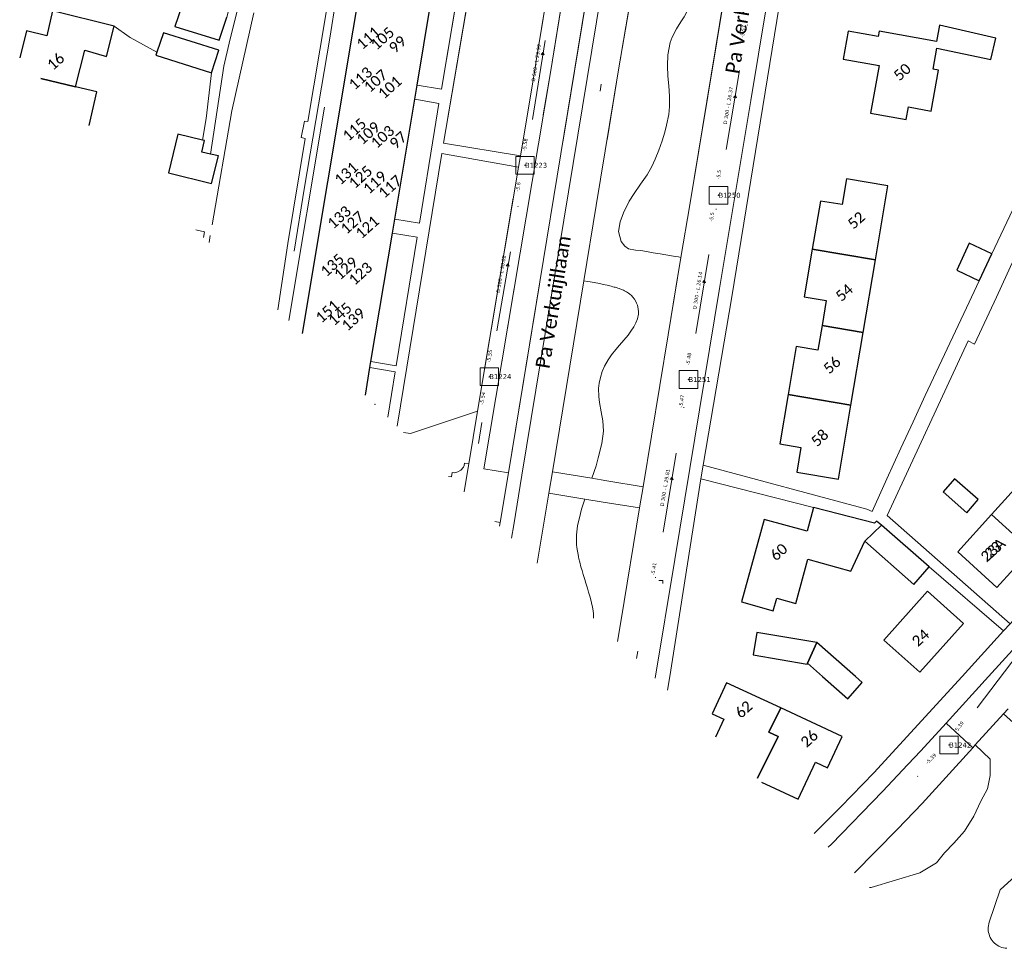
# Model space of a CAD drawing. Header units: metres. Extents: x 113074 to 114313, y 482627 to 483855.
# Tile 2 of 78: x 113480 to 113618, y 482962 to 483092. Entities that reach past the tile are written whole.
import ezdxf
from ezdxf.enums import TextEntityAlignment as Align

# ---------------------------------------------------------------- set-up
doc = ezdxf.new("R2010")
doc.units = ezdxf.units.M
doc.header["$MEASUREMENT"] = 0
doc.linetypes.add('DGN Style 2', pattern=[50.429501, 30.257701, -20.1718])
doc.linetypes.add('DGN Style 6', pattern=[30.473618, 0.016022, -6.408752, 11.215317, -6.408752, 0.016022, -6.408752])
for name, color, linetype, lineweight in [('BGT-Lijnen - BTD BEGROEID TERREINDEEL (v)', 94, 'Continuous', 13), ('BGT-Lijnen - BTD Groenvoorziening  gras- en kruidachtigen (v)', 94, 'Continuous', 13), ('BGT-Lijnen - BTD Groenvoorziening  heesters (v)', 94, 'Continuous', 13), ('BGT-Lijnen - BTD Groenvoorziening  planten (v)', 94, 'Continuous', 13), ('BGT-Lijnen - Huisnummer overig (t)', 252, 'Continuous', 13), ('BGT-Lijnen - ORL Straatnaam (t)', 7, 'Continuous', 13), ('BGT-Lijnen - PND grondvlak pand (v_mv)', 1, 'Continuous', 13), ('BGT-Lijnen - WGD Parkeervlak (v)', 7, 'Continuous', 13), ('BGT-Lijnen - WGD Rijbaan - Lokale weg (v)', 7, 'Continuous', 13), ('BGT-Lijnen - WGD Voetpad (v)', 7, 'Continuous', 13), ('BGT-Lijnen - XXX Brandgang OTD (v)', 7, 'Continuous', 13), ('Riolering - BOBs', 7, 'Continuous', 13), ('Riolering - Gemengd riool', 7, 'Continuous', 13), ('Riolering - KNOOP_NUMMER', 7, 'Continuous', 13), ('Riolering - KNOOP_RIOOLPUT', 7, 'Continuous', 13), ('Riolering - Leidingtekst', 7, 'Continuous', 13), ('Riolering - Level 63', 7, 'Continuous', 13), ('Riolering - Stroomrichting', 7, 'Continuous', 13)]:
    doc.layers.add(name, color=color, linetype=linetype, lineweight=lineweight)
doc.styles.add('Style-Calibri', font='calibri.ttf')
doc.styles.add('Style-Verdana', font='verdana.ttf')

# ---------------------------------------------------------------- blocks, each defined once
blk = doc.blocks.new('rioput')
at = {"layer": 'Riolering - Level 63', "linetype": 'Continuous', "lineweight": 13}
blk.add_3dface([(-1.29, 1.24), (1.29, 1.24), (1.29, -1.24), (-1.29, -1.24)], dxfattribs=at)

msp = doc.modelspace()

# ---------------------------------------------------------------- linework, layer by layer
at = {"layer": 'BGT-Lijnen - BTD BEGROEID TERREINDEEL (v)', "linetype": 'DGN Style 2', "lineweight": 13, "flags": 128}
for points in [[(113520.59, 483077.72), (113523.1, 483092.71), (113525.31, 483106.38)], [(113527.14, 483105.36), (113526.28, 483105.46), (113523.67, 483089.43)], [(113517.91, 483049.88), (113525.5, 483095.21)], [(113513.05, 483092.94), (113509.94, 483079.23), (113506.93, 483061.79)], [(113523.67, 483089.43), (113520.12, 483068.53), (113517.2, 483050.57)], [(113519.67, 483075.48), (113520.11, 483077.78), (113520.59, 483077.72)], [(113517.78, 483060.64), (113520.23, 483075.36), (113519.67, 483075.48)], [(113506.93, 483061.79), (113506.76, 483060.77)], [(113516.38, 483051.38), (113517.78, 483060.64)]]:
    msp.add_lwpolyline(points, dxfattribs=at)
at = {"layer": 'BGT-Lijnen - BTD Groenvoorziening  gras- en kruidachtigen (v)', "linetype": 'DGN Style 2', "lineweight": 13, "flags": 128}
for points in [[(113558.45, 483108.52), (113554.56, 483084.59), (113545.25, 483029.07)], [(113546.74, 483104.76), (113544.76, 483105.03), (113539.6, 483074.72)], [(113567.52, 483105.02), (113564.12, 483084.96), (113560.99, 483065.95)], [(113545.25, 483029.07), (113548.68, 483028.51), (113560.43, 483099.99)], [(113552.39, 483084.95), (113552.59, 483086.22), (113554.57, 483098.43)], [(113572.23, 483090.71), (113572.84, 483091.68), (113573.28, 483092.38)], [(113571.34, 483088.81), (113571.62, 483089.55), (113572.23, 483090.71)], [(113570.95, 483085.53), (113571.01, 483087.07), (113571.34, 483088.81)], [(113539.6, 483074.72), (113550.36, 483072.91), (113552.39, 483084.95)], [(113571.15, 483082.74), (113571.03, 483084.09), (113570.95, 483085.53)], [(113571.25, 483079.84), (113571.25, 483081.29), (113571.15, 483082.74)], [(113570.84, 483077.22), (113571.13, 483078.7), (113571.25, 483079.84)], [(113570.23, 483075.04), (113570.58, 483076.22), (113570.84, 483077.22)], [(113569.24, 483072.45), (113569.76, 483073.73), (113570.23, 483075.04)], [(113550.1, 483071.36), (113539.35, 483073.24), (113533.09, 483035.05)], [(113544.37, 483037.16), (113550.1, 483071.36)], [(113568.11, 483070.27), (113568.77, 483071.45), (113569.24, 483072.45)], [(113566.28, 483067.65), (113567.19, 483068.94), (113568.11, 483070.27)], [(113564.78, 483064.95), (113565.61, 483066.59), (113566.28, 483067.65)], [(113560.99, 483065.95), (113559.26, 483055.41), (113559.75, 483055.33)], [(113564.11, 483062.34), (113564.31, 483063.7), (113564.78, 483064.95)], [(113565, 483060.27), (113564.49, 483060.92), (113564.11, 483062.34)], [(113566.48, 483059.71), (113565.49, 483059.92), (113565, 483060.27)], [(113568, 483059.54), (113567.24, 483059.65), (113566.48, 483059.71)], [(113569.92, 483059.2), (113568.94, 483059.36), (113568, 483059.54)], [(113572.08, 483058.83), (113570.71, 483059.07), (113569.92, 483059.2)], [(113572.85, 483058.7), (113572.49, 483058.76), (113572.08, 483058.83)], [(113567.56, 483026.58), (113571.07, 483047.87), (113572.85, 483058.7)], [(113559.75, 483055.33), (113560.12, 483055.27), (113560.71, 483055.17)], [(113560.71, 483055.17), (113561.45, 483055.03), (113561.99, 483054.92)], [(113561.99, 483054.92), (113562.25, 483054.86), (113562.52, 483054.8)], [(113562.52, 483054.8), (113562.87, 483054.72), (113563.09, 483054.66)], [(113563.09, 483054.66), (113563.31, 483054.6), (113563.5, 483054.55)], [(113563.5, 483054.55), (113563.62, 483054.52), (113563.75, 483054.48)], [(113563.75, 483054.48), (113563.89, 483054.43), (113564, 483054.4)], [(113564, 483054.4), (113564.17, 483054.34), (113564.29, 483054.3)], [(113564.29, 483054.3), (113564.43, 483054.24), (113564.56, 483054.19)], [(113564.56, 483054.19), (113564.66, 483054.15), (113564.8, 483054.09)], [(113564.8, 483054.09), (113564.95, 483054.02), (113565.24, 483053.86)], [(113565.24, 483053.86), (113565.49, 483053.7), (113565.68, 483053.55)], [(113565.68, 483053.55), (113565.9, 483053.36), (113566.12, 483053.12)], [(113566.12, 483053.12), (113566.34, 483052.83), (113566.51, 483052.53)], [(113566.51, 483052.53), (113566.63, 483052.28), (113566.74, 483052.01)], [(113566.74, 483052.01), (113566.81, 483051.76), (113566.86, 483051.47)], [(113566.88, 483050.74), (113566.76, 483050.11), (113566.54, 483049.53)], [(113566.86, 483051.47), (113566.89, 483051.13), (113566.88, 483050.74)], [(113566.54, 483049.53), (113566.26, 483048.99), (113565.84, 483048.35)], [(113565.84, 483048.35), (113565.45, 483047.83), (113564.84, 483047.09)], [(113564.84, 483047.09), (113564.26, 483046.41), (113563.73, 483045.79)], [(113563.73, 483045.79), (113563.12, 483045.04), (113562.63, 483044.34)], [(113562.63, 483044.34), (113562.14, 483043.48), (113561.82, 483042.71)], [(113561.82, 483042.71), (113561.56, 483041.88), (113561.4, 483041.08)], [(113561.4, 483041.08), (113561.32, 483040.33), (113561.33, 483039.2)], [(113561.33, 483039.2), (113561.43, 483038.36), (113561.68, 483037.05)], [(113533.99, 483034.17), (113534.95, 483034.02), (113544.37, 483037.16)], [(113561.68, 483037.05), (113561.91, 483035.82), (113561.99, 483034.35)], [(113561.99, 483034.35), (113561.77, 483032.62), (113561.27, 483030.61)], [(113561.27, 483030.61), (113560.95, 483029.53), (113560.36, 483027.77)], [(113560.36, 483027.77), (113562.46, 483027.42), (113567.56, 483026.58)], [(113559.38, 483024.85), (113558.94, 483023.45), (113558.76, 483022.81)], [(113567.06, 483023.61), (113561.97, 483024.43), (113559.38, 483024.85)], [(113563.95, 483004.91), (113564.45, 483007.96), (113567.06, 483023.61)], [(113547.53, 483021.57), (113546.77, 483021.69)], [(113547.44, 483021.04), (113547.53, 483021.57)], [(113558.76, 483022.81), (113558.38, 483021.12), (113558.23, 483019.83)], [(113558.23, 483019.83), (113558.24, 483018.45), (113558.28, 483018.05)], [(113558.28, 483018.05), (113558.35, 483017.56), (113558.43, 483017.09)], [(113558.43, 483017.09), (113558.49, 483016.77), (113558.56, 483016.47)], [(113558.56, 483016.47), (113558.67, 483016.02), (113558.84, 483015.38)], [(113558.84, 483015.38), (113558.99, 483014.86), (113559.16, 483014.3)], [(113559.16, 483014.3), (113559.38, 483013.58), (113559.53, 483013.09)], [(113559.53, 483013.09), (113559.75, 483012.38), (113559.91, 483011.83)], [(113559.91, 483011.83), (113560.12, 483011.13), (113560.32, 483010.34)], [(113560.32, 483010.34), (113560.46, 483009.73), (113560.54, 483009.22)], [(113560.54, 483009.22), (113560.6, 483008.76), (113560.61, 483008.46)], [(113560.61, 483008.46), (113560.61, 483008.18)], [(113618, 482994.75), (113614.07, 482990.42), (113616.13, 482988.44)], [(113626.77, 482985.26), (113624.03, 482989.36), (113618, 482994.75)], [(113616.13, 482988.44), (113616.14, 482986.15), (113615.76, 482984.25)], [(113615.76, 482984.25), (113614.82, 482982.54), (113613.88, 482980.45)], [(113613.88, 482980.45), (113612.57, 482978.36), (113611.07, 482976.65)], [(113611.07, 482976.65), (113609.75, 482975.32), (113608.62, 482973.9)], [(113616.02, 482965.57), (113617.54, 482970.1), (113624.38, 482976.39)], [(113608.62, 482973.9), (113606.31, 482972.52), (113599.48, 482970.43)], [(113599.48, 482970.43), (113599.24, 482970.45)], [(113615.88, 482964.61), (113615.88, 482964.86), (113615.91, 482965.1)], [(113615.91, 482965.1), (113615.95, 482965.34), (113616.02, 482965.57)], [(113615.93, 482964.13), (113615.89, 482964.37), (113615.88, 482964.61)], [(113616.07, 482963.67), (113615.99, 482963.89), (113615.93, 482964.13)], [(113616.29, 482963.23), (113616.17, 482963.44), (113616.07, 482963.67)], [(113616.58, 482962.84), (113616.43, 482963.03), (113616.29, 482963.23)], [(113616.94, 482962.51), (113616.75, 482962.67), (113616.58, 482962.84)], [(113617.34, 482962.25), (113617.14, 482962.37), (113616.94, 482962.51)], [(113617.78, 482962.06), (113617.56, 482962.15), (113617.34, 482962.25)], [(113618.24, 482961.95), (113618.01, 482962), (113617.78, 482962.06)]]:
    msp.add_lwpolyline(points, dxfattribs=at)
at = {"layer": 'BGT-Lijnen - BTD Groenvoorziening  heesters (v)', "linetype": 'DGN Style 2', "lineweight": 13, "flags": 128}
for points in [[(113542.18, 483099.26), (113538.72, 483099.84), (113535.89, 483082.82)], [(113535.89, 483082.82), (113539.3, 483082.25), (113542.18, 483099.26)], [(113535.56, 483080.85), (113532.76, 483064.08), (113536.21, 483063.51)], [(113538.32, 483076.48), (113538.96, 483080.28), (113535.56, 483080.85)], [(113536.21, 483063.51), (113538.32, 483076.48)], [(113535.89, 483061.53), (113532.43, 483062.11), (113529.43, 483044.11)], [(113529.43, 483044.11), (113532.97, 483043.52), (113535.89, 483061.53)], [(113532.83, 483042.66), (113529.29, 483043.28), (113528.65, 483039.4)], [(113531.8, 483036.32), (113532.83, 483042.66)], [(113529.96, 483038.12), (113530.04, 483038.1), (113530.03, 483038.05)], [(113544.37, 483037.16), (113534.95, 483034.02), (113533.99, 483034.17)], [(113543.14, 483029.79), (113544.37, 483037.16)], [(113542.48, 483029.57), (113542.54, 483029.89), (113543.14, 483029.79)], [(113540.69, 483027.96), (113540.79, 483028.56), (113541.14, 483028.53)], [(113541.14, 483028.53), (113541.59, 483028.65), (113542, 483028.89)], [(113542, 483028.89), (113542.37, 483029.33), (113542.48, 483029.57)], [(113540.29, 483028.03), (113540.69, 483027.96)], [(113613.7, 482990.01), (113606.63, 482982.23), (113603.18, 482978.62)], [(113616.13, 482988.44), (113614.07, 482990.42), (113613.7, 482990.01)], [(113615.76, 482984.25), (113616.14, 482986.15), (113616.13, 482988.44)], [(113613.88, 482980.45), (113614.82, 482982.54), (113615.76, 482984.25)], [(113612.57, 482978.36), (113613.88, 482980.45)], [(113603.18, 482978.62), (113597.14, 482972.5)], [(113609.75, 482975.32), (113611.07, 482976.65), (113612.57, 482978.36)], [(113606.31, 482972.52), (113608.62, 482973.9), (113609.75, 482975.32)], [(113599.24, 482970.45), (113599.48, 482970.43), (113606.31, 482972.52)]]:
    msp.add_lwpolyline(points, dxfattribs=at)
at = {"layer": 'BGT-Lijnen - BTD Groenvoorziening  planten (v)', "linetype": 'DGN Style 2', "lineweight": 13, "flags": 128}
for points in [[(113574.07, 483066.07), (113581.64, 483111.79)], [(113574.08, 483093.94), (113573.28, 483092.38), (113572.84, 483091.68)], [(113572.84, 483091.68), (113572.23, 483090.71), (113571.62, 483089.55)], [(113571.62, 483089.55), (113571.34, 483088.81), (113571.01, 483087.07)], [(113571.01, 483087.07), (113570.95, 483085.53), (113571.03, 483084.09)], [(113571.03, 483084.09), (113571.15, 483082.74), (113571.25, 483081.29)], [(113571.25, 483081.29), (113571.25, 483079.84), (113571.13, 483078.7)], [(113571.13, 483078.7), (113570.84, 483077.22), (113570.58, 483076.22)], [(113570.58, 483076.22), (113570.23, 483075.04), (113569.76, 483073.73)], [(113569.76, 483073.73), (113569.24, 483072.45), (113568.77, 483071.45)], [(113568.77, 483071.45), (113568.11, 483070.27), (113567.19, 483068.94)], [(113567.19, 483068.94), (113566.28, 483067.65), (113565.61, 483066.59)], [(113565.61, 483066.59), (113564.78, 483064.95), (113564.31, 483063.7)], [(113572.49, 483058.76), (113572.85, 483058.7), (113574.07, 483066.07)], [(113564.31, 483063.7), (113564.11, 483062.34), (113564.49, 483060.92)], [(113564.49, 483060.92), (113565, 483060.27), (113565.49, 483059.92)], [(113565.49, 483059.92), (113566.48, 483059.71), (113567.24, 483059.65)], [(113567.24, 483059.65), (113568, 483059.54), (113568.94, 483059.36)], [(113568.94, 483059.36), (113569.92, 483059.2), (113570.71, 483059.07)], [(113570.71, 483059.07), (113572.08, 483058.83), (113572.49, 483058.76)], [(113559.75, 483055.33), (113559.26, 483055.41), (113554.86, 483028.68)], [(113560.71, 483055.17), (113560.12, 483055.27), (113559.75, 483055.33)], [(113561.99, 483054.92), (113561.45, 483055.03), (113560.71, 483055.17)], [(113562.52, 483054.8), (113562.25, 483054.86), (113561.99, 483054.92)], [(113563.09, 483054.66), (113562.87, 483054.72), (113562.52, 483054.8)], [(113563.5, 483054.55), (113563.31, 483054.6), (113563.09, 483054.66)], [(113563.75, 483054.48), (113563.62, 483054.52), (113563.5, 483054.55)], [(113564, 483054.4), (113563.89, 483054.43), (113563.75, 483054.48)], [(113564.29, 483054.3), (113564.17, 483054.34), (113564, 483054.4)], [(113564.56, 483054.19), (113564.43, 483054.24), (113564.29, 483054.3)], [(113564.8, 483054.09), (113564.66, 483054.15), (113564.56, 483054.19)], [(113565.24, 483053.86), (113564.95, 483054.02), (113564.8, 483054.09)], [(113565.68, 483053.55), (113565.49, 483053.7), (113565.24, 483053.86)], [(113566.12, 483053.12), (113565.9, 483053.36), (113565.68, 483053.55)], [(113566.51, 483052.53), (113566.34, 483052.83), (113566.12, 483053.12)], [(113566.74, 483052.01), (113566.63, 483052.28), (113566.51, 483052.53)], [(113566.86, 483051.47), (113566.81, 483051.76), (113566.74, 483052.01)], [(113566.54, 483049.53), (113566.76, 483050.11), (113566.88, 483050.74)], [(113566.88, 483050.74), (113566.89, 483051.13), (113566.86, 483051.47)], [(113565.84, 483048.35), (113566.26, 483048.99), (113566.54, 483049.53)], [(113564.26, 483046.41), (113564.84, 483047.09), (113565.45, 483047.83)], [(113565.45, 483047.83), (113565.84, 483048.35)], [(113563.12, 483045.04), (113563.73, 483045.79), (113564.26, 483046.41)], [(113562.14, 483043.48), (113562.63, 483044.34), (113563.12, 483045.04)], [(113561.56, 483041.88), (113561.82, 483042.71), (113562.14, 483043.48)], [(113561.32, 483040.33), (113561.4, 483041.08), (113561.56, 483041.88)], [(113561.43, 483038.36), (113561.33, 483039.2), (113561.32, 483040.33)], [(113561.91, 483035.82), (113561.68, 483037.05), (113561.43, 483038.36)], [(113561.77, 483032.62), (113561.99, 483034.35), (113561.91, 483035.82)], [(113560.95, 483029.53), (113561.27, 483030.61), (113561.77, 483032.62)], [(113554.86, 483028.68), (113560.36, 483027.77), (113560.95, 483029.53)], [(113554.36, 483025.67), (113552.73, 483015.88)], [(113558.94, 483023.45), (113559.38, 483024.85), (113554.36, 483025.67)], [(113558.38, 483021.12), (113558.76, 483022.81), (113558.94, 483023.45)], [(113558.24, 483018.45), (113558.23, 483019.83), (113558.38, 483021.12)], [(113558.35, 483017.56), (113558.28, 483018.05), (113558.24, 483018.45)], [(113558.49, 483016.77), (113558.43, 483017.09), (113558.35, 483017.56)], [(113558.67, 483016.02), (113558.56, 483016.47), (113558.49, 483016.77)], [(113558.99, 483014.86), (113558.84, 483015.38), (113558.67, 483016.02)], [(113559.16, 483014.3), (113558.99, 483014.86)], [(113559.53, 483013.09), (113559.38, 483013.58), (113559.16, 483014.3)], [(113559.91, 483011.83), (113559.75, 483012.38), (113559.53, 483013.09)], [(113560.32, 483010.34), (113560.12, 483011.13), (113559.91, 483011.83)], [(113560.54, 483009.22), (113560.46, 483009.73), (113560.32, 483010.34)], [(113560.61, 483008.46), (113560.6, 483008.76), (113560.54, 483009.22)], [(113560.61, 483008.18), (113560.61, 483008.46)], [(113629.1, 482979.33), (113624.38, 482976.39), (113617.54, 482970.1)], [(113617.54, 482970.1), (113616.02, 482965.57), (113615.95, 482965.34)], [(113615.95, 482965.34), (113615.91, 482965.1), (113615.88, 482964.86)], [(113615.88, 482964.86), (113615.88, 482964.61), (113615.89, 482964.37)], [(113615.89, 482964.37), (113615.93, 482964.13), (113615.99, 482963.89)], [(113615.99, 482963.89), (113616.07, 482963.67), (113616.17, 482963.44)], [(113616.17, 482963.44), (113616.29, 482963.23), (113616.43, 482963.03)], [(113616.43, 482963.03), (113616.58, 482962.84), (113616.75, 482962.67)], [(113616.75, 482962.67), (113616.94, 482962.51), (113617.14, 482962.37)], [(113617.14, 482962.37), (113617.34, 482962.25), (113617.56, 482962.15)], [(113617.56, 482962.15), (113617.78, 482962.06), (113618.01, 482962)], [(113618.01, 482962), (113618.24, 482961.95), (113618.48, 482961.93)]]:
    msp.add_lwpolyline(points, dxfattribs=at)
at = {"layer": 'BGT-Lijnen - ORL Straatnaam (t)', "linetype": 'Continuous', "lineweight": 13, "flags": 128}
for points in [[(113561.52, 483081.97), (113561.68, 483082.96)], [(113566.63, 483002.54), (113566.79, 483003.53)]]:
    msp.add_lwpolyline(points, dxfattribs=at)
at = {"layer": 'BGT-Lijnen - PND grondvlak pand (v_mv)', "linetype": 'Continuous', "lineweight": 25, "flags": 128}
for points in [[(113540.51, 483110.13), (113530.42, 483111.82), (113519.79, 483048.05)], [(113535.56, 483080.85), (113535.89, 483082.82), (113538.72, 483099.84)], [(113493.48, 483091.08), (113484.84, 483093.23), (113484.05, 483089.73)], [(113502.94, 483093.87), (113501.97, 483091.04), (113508.17, 483089.11)], [(113508.17, 483089.11), (113509.23, 483092.34)], [(113489.34, 483087.73), (113492.39, 483086.85), (113493.48, 483091.08)], [(113616.93, 483089.39), (113609.05, 483091.21), (113608.62, 483088.93)], [(113484.05, 483089.73), (113481.19, 483090.45), (113480.24, 483086.67)], [(113500.36, 483090.17), (113499.43, 483087.44)], [(113507.11, 483084.57), (113508.12, 483087.73), (113500.36, 483090.17)], [(113600.46, 483089.65), (113596.27, 483090.4), (113595.57, 483086.48)], [(113608.62, 483088.93), (113600.59, 483090.37), (113600.46, 483089.65)], [(113608.68, 483088.03), (113616.23, 483086.42), (113616.93, 483089.39)], [(113483.2, 483083.78), (113488.04, 483082.58), (113489.34, 483087.73)], [(113608.93, 483084.93), (113608.15, 483085.07), (113608.68, 483088.03)], [(113499.43, 483087.44), (113499.3, 483087.04), (113507.11, 483084.57)], [(113595.57, 483086.48), (113600.6, 483085.57), (113599.4, 483078.92)], [(113488.04, 483082.58), (113483.2, 483083.78)], [(113604.7, 483079.77), (113607.9, 483079.19), (113608.93, 483084.93)], [(113489.98, 483077.16), (113491.04, 483081.89), (113488.04, 483082.58)], [(113532.43, 483062.11), (113532.76, 483064.08), (113535.56, 483080.85)], [(113599.4, 483078.92), (113604.39, 483078.03), (113604.7, 483079.77)], [(113502.41, 483075.94), (113501.08, 483070.56), (113507.12, 483069.05)], [(113506.13, 483075.06), (113505.85, 483075.13), (113502.41, 483075.94)], [(113506.98, 483073.17), (113505.77, 483073.44), (113506.13, 483075.06)], [(113507.12, 483069.05), (113508.07, 483072.92), (113506.98, 483073.17)], [(113591.24, 483059.84), (113600.09, 483058.36), (113601.83, 483068.72)], [(113601.83, 483068.72), (113596.02, 483069.7), (113595.42, 483066.09)], [(113595.42, 483066.09), (113592.38, 483066.6), (113591.24, 483059.84)], [(113529.29, 483043.28), (113529.43, 483044.11), (113532.43, 483062.11)], [(113616.37, 483059.2), (113613.21, 483060.68), (113611.48, 483056.91)], [(113600.09, 483058.36), (113591.24, 483059.84), (113590.12, 483053.18)], [(113611.48, 483056.91), (113614.61, 483055.42), (113616.37, 483059.2)], [(113592.6, 483049.16), (113598.37, 483048.19), (113600.09, 483058.36)], [(113590.12, 483053.18), (113593.19, 483052.67), (113592.6, 483049.16)], [(113598.37, 483048.19), (113592.6, 483049.16), (113592.02, 483045.72)], [(113587.87, 483039.5), (113596.66, 483038.02), (113598.37, 483048.19)], [(113592.02, 483045.72), (113589, 483046.22), (113587.87, 483039.5)], [(113528.65, 483039.4), (113529.29, 483043.28)], [(113596.66, 483038.02), (113587.87, 483039.5), (113586.7, 483032.57)], [(113530.04, 483038.1), (113529.96, 483038.12)], [(113530.03, 483038.05), (113530.04, 483038.1)], [(113589.06, 483028.64), (113594.92, 483027.65), (113596.66, 483038.02)], [(113586.7, 483032.57), (113589.64, 483032.08), (113589.06, 483028.64)], [(113614.49, 483024.8), (113611.15, 483027.68), (113609.57, 483025.89)], [(113626.44, 483022.8), (113620.94, 483027.78), (113616.34, 483022.7)], [(113609.57, 483025.89), (113612.86, 483022.91), (113614.49, 483024.8)], [(113591.43, 483023.66), (113590.52, 483020.36), (113584.52, 483022.01)], [(113600.25, 483021.78), (113599.97, 483021.47), (113591.43, 483023.66)], [(113584.52, 483022.01), (113581.34, 483010.44), (113585.78, 483009.22)], [(113598.58, 483018.96), (113600.92, 483021.18), (113600.25, 483021.78)], [(113621.84, 483017.72), (113616.34, 483022.7), (113611.6, 483017.47)], [(113616.34, 483022.7), (113621.84, 483017.72), (113626.44, 483022.8)], [(113600.92, 483021.18), (113598.58, 483018.96), (113605.44, 483012.9)], [(113605.44, 483012.9), (113607.6, 483015.34), (113600.92, 483021.18)], [(113596.64, 483014.77), (113598.58, 483018.96)], [(113611.6, 483017.47), (113617.1, 483012.49), (113621.84, 483017.72)], [(113588.93, 483010.24), (113590.63, 483016.42), (113596.64, 483014.77)], [(113612.43, 483007.43), (113607.39, 483011.94), (113601.27, 483005.1)], [(113585.78, 483009.22), (113586.26, 483010.97), (113588.93, 483010.24)], [(113601.27, 483005.1), (113606.31, 483000.59), (113612.43, 483007.43)], [(113591.89, 483004.78), (113583.49, 483006.16), (113582.97, 483003.03)], [(113590.57, 483001.86), (113591.89, 483004.78)], [(113591.89, 483004.78), (113590.57, 483001.86), (113592.67, 483000)], [(113598.24, 482999.14), (113597.27, 483000), (113591.89, 483004.78)], [(113582.97, 483003.03), (113590.54, 483001.73), (113590.57, 483001.86)], [(113592.67, 483000), (113596.22, 482996.86), (113598.24, 482999.14)], [(113586.82, 482995.6), (113579.23, 482999.13), (113577.2, 482994.79)], [(113586.46, 482991.6), (113585.16, 482992.21), (113586.82, 482995.6)], [(113586.82, 482995.6), (113585.16, 482992.21), (113586.46, 482991.6)], [(113593.38, 482987.23), (113595.41, 482991.59), (113586.82, 482995.6)], [(113577.2, 482994.79), (113578.86, 482994.02), (113577.69, 482991.5)], [(113583.57, 482985.76), (113586.46, 482991.6)], [(113586.46, 482991.6), (113583.57, 482985.76)], [(113589.27, 482982.82), (113591.69, 482988.02), (113593.38, 482987.23)], [(113584.13, 482985.21), (113589.27, 482982.82)]]:
    msp.add_lwpolyline(points, dxfattribs=at)
at = {"layer": 'BGT-Lijnen - WGD Parkeervlak (v)', "linetype": 'Continuous', "lineweight": 13, "flags": 128}
for points in [[(113561.78, 483108.1), (113560.43, 483099.99), (113548.68, 483028.51)], [(113549.42, 483021.26), (113550.57, 483028.21), (113562.32, 483099.69)], [(113548.68, 483028.51), (113547.53, 483021.57), (113547.44, 483021.04)], [(113549.12, 483019.4), (113549.42, 483021.26)]]:
    msp.add_lwpolyline(points, dxfattribs=at)
at = {"layer": 'BGT-Lijnen - WGD Rijbaan - Lokale weg (v)', "linetype": 'Continuous', "lineweight": 13, "flags": 128}
for points in [[(113582.62, 483080.7), (113589.11, 483119.92), (113592.82, 483142.5)], [(113564.12, 483084.96), (113567.52, 483105.02), (113568.78, 483112.9)], [(113581.64, 483111.79), (113574.07, 483066.07), (113572.85, 483058.7)], [(113562.32, 483099.69), (113550.57, 483028.21), (113549.42, 483021.26)], [(113559.26, 483055.41), (113560.99, 483065.95), (113564.12, 483084.96)], [(113571.97, 483016.4), (113578.26, 483054.36), (113582.62, 483080.7)], [(113572.85, 483058.7), (113571.07, 483047.87), (113567.56, 483026.58)], [(113554.36, 483025.67), (113554.86, 483028.68), (113559.26, 483055.41)], [(113552.73, 483015.88), (113554.36, 483025.67)], [(113567.56, 483026.58), (113567.06, 483023.61), (113564.45, 483007.96)], [(113549.42, 483021.26), (113549.12, 483019.4)], [(113569.23, 482999.76), (113571.97, 483016.4)], [(113564.45, 483007.96), (113563.95, 483004.91)], [(113619.76, 483004.22), (113615.9, 483000), (113609.97, 482993.48)], [(113614.07, 482990.42), (113618, 482994.75), (113618.67, 482995.49)], [(113609.97, 482993.48), (113606.43, 482989.59), (113604.63, 482987.66)], [(113606.63, 482982.23), (113613.7, 482990.01), (113609.97, 482993.48)], [(113609.97, 482993.48), (113613.7, 482990.01), (113614.07, 482990.42)], [(113604.63, 482987.66), (113601.09, 482983.9), (113593.95, 482976.52)], [(113597.14, 482972.5), (113603.18, 482978.62), (113606.63, 482982.23)], [(113593.95, 482976.52), (113593.48, 482976.08)]]:
    msp.add_lwpolyline(points, dxfattribs=at)
at = {"layer": 'BGT-Lijnen - WGD Voetpad (v)', "linetype": 'Continuous', "lineweight": 13, "flags": 128}
for points in [[(113575.96, 483029.62), (113579.95, 483053.16), (113590.95, 483120.58)], [(113589.11, 483119.92), (113582.62, 483080.7), (113578.26, 483054.36)], [(113539.6, 483074.72), (113544.76, 483105.03), (113546.11, 483112.81)], [(113554.56, 483084.59), (113558.45, 483108.52), (113561.78, 483108.1)], [(113542.18, 483099.26), (113539.3, 483082.25), (113535.89, 483082.82)], [(113554.57, 483098.43), (113552.59, 483086.22), (113552.39, 483084.95)], [(113552.39, 483084.95), (113550.36, 483072.91), (113550.1, 483071.36)], [(113548.68, 483028.51), (113545.25, 483029.07), (113554.56, 483084.59)], [(113535.89, 483082.82), (113535.56, 483080.85), (113538.96, 483080.28)], [(113538.96, 483080.28), (113538.32, 483076.48), (113536.21, 483063.51)], [(113550.36, 483072.91), (113539.6, 483074.72)], [(113533.09, 483035.05), (113539.35, 483073.24)], [(113539.35, 483073.24), (113550.1, 483071.36), (113550.36, 483072.91)], [(113550.1, 483071.36), (113544.37, 483037.16), (113543.14, 483029.79)], [(113536.21, 483063.51), (113532.76, 483064.08), (113532.43, 483062.11)], [(113532.43, 483062.11), (113535.89, 483061.53), (113532.97, 483043.52)], [(113578.26, 483054.36), (113571.97, 483016.4), (113569.23, 482999.76)], [(113532.97, 483043.52), (113529.43, 483044.11), (113529.29, 483043.28)], [(113529.29, 483043.28), (113532.83, 483042.66), (113531.8, 483036.32)], [(113615.9, 483000), (113619.76, 483004.22), (113646.24, 483033.6)], [(113542.54, 483029.89), (113542.48, 483029.57), (113542.37, 483029.33)], [(113543.14, 483029.79), (113542.77, 483027.6), (113542.49, 483025.88)], [(113542.77, 483027.6), (113543.14, 483029.79), (113542.54, 483029.89)], [(113540.79, 483028.56), (113540.69, 483027.96), (113540.29, 483028.03)], [(113541.59, 483028.65), (113541.14, 483028.53), (113540.79, 483028.56)], [(113542.37, 483029.33), (113542, 483028.89), (113541.59, 483028.65)], [(113547.53, 483021.57), (113548.68, 483028.51)], [(113560.36, 483027.77), (113554.86, 483028.68), (113554.36, 483025.67)], [(113575.65, 483027.69), (113575.98, 483029.62), (113575.96, 483029.62)], [(113542.49, 483025.88), (113542.77, 483027.6)], [(113567.56, 483026.58), (113562.46, 483027.42), (113560.36, 483027.77)], [(113570.96, 482998.08), (113571.27, 483000), (113575.65, 483027.69)], [(113554.36, 483025.67), (113559.38, 483024.85), (113561.97, 483024.43)], [(113561.97, 483024.43), (113567.06, 483023.61), (113567.56, 483026.58)], [(113634.67, 483024.78), (113618.93, 483007.39), (113618.03, 483006.4)], [(113546.77, 483021.69), (113547.53, 483021.57)], [(113618.03, 483006.4), (113612.25, 483000), (113599.84, 482986.49)], [(113606.43, 482989.59), (113609.97, 482993.48), (113615.9, 483000)], [(113618.67, 482995.49), (113618, 482994.75), (113624.03, 482989.36)], [(113601.09, 482983.9), (113604.63, 482987.66), (113606.43, 482989.59)], [(113599.84, 482986.49), (113595.24, 482981.73), (113591.48, 482978.03)], [(113593.48, 482976.08), (113593.95, 482976.52), (113601.09, 482983.9)]]:
    msp.add_lwpolyline(points, dxfattribs=at)
at = {"layer": 'BGT-Lijnen - XXX Brandgang OTD (v)', "linetype": 'Continuous', "lineweight": 13, "flags": 128}
for points in [[(113509.56, 483088.73), (113510.89, 483094), (113514.81, 483108.7)], [(113511.42, 483101.02), (113509.23, 483092.34), (113508.17, 483089.11)], [(113484.84, 483093.23), (113493.48, 483091.08), (113495.57, 483089.58)], [(113508.17, 483089.11), (113501.97, 483091.04), (113502.94, 483093.87)], [(113495.57, 483089.58), (113495.72, 483089.49), (113499.43, 483087.44)], [(113499.43, 483087.44), (113500.36, 483090.17), (113508.12, 483087.73)], [(113508.12, 483087.73), (113507.11, 483084.57), (113506.34, 483078.15)], [(113506.98, 483073.17), (113508.83, 483085.49), (113509.56, 483088.73)], [(113506.34, 483078.15), (113505.85, 483075.13), (113506.13, 483075.06)], [(113506.13, 483075.06), (113505.77, 483073.44), (113506.98, 483073.17)], [(113622.5, 483069.66), (113621.41, 483069.86), (113616.37, 483059.2)], [(113506.12, 483062.27), (113504.93, 483062.55)], [(113506, 483061.51), (113506.12, 483062.27)], [(113613.97, 483046.54), (113617.02, 483053.13), (113620.27, 483060.16)], [(113616.37, 483059.2), (113614.61, 483055.42), (113612.85, 483051.65)], [(113612.85, 483051.65), (113607.07, 483039.36), (113605.36, 483035.66)], [(113601.74, 483022.53), (113613.09, 483047), (113613.97, 483046.54)], [(113605.36, 483035.66), (113603.65, 483031.97), (113601.66, 483027.68)], [(113598.9, 483023.42), (113575.98, 483029.62), (113575.65, 483027.69)], [(113575.65, 483027.69), (113591.43, 483023.66), (113599.97, 483021.47)], [(113601.66, 483027.68), (113599.62, 483023.12), (113598.9, 483023.42)], [(113599.97, 483021.47), (113600.25, 483021.78), (113600.92, 483021.18)], [(113618.03, 483006.4), (113618.93, 483007.39), (113601.74, 483022.53)], [(113600.92, 483021.18), (113607.6, 483015.34), (113618.03, 483006.4)]]:
    msp.add_lwpolyline(points, dxfattribs=at)
at = {"layer": 'Riolering - Gemengd riool', "color": 94, "linetype": 'DGN Style 6', "lineweight": 13, "flags": 128}
for points in [[(113551, 483071.6), (113555.8, 483101.2)], [(113578.1, 483067.4), (113582.5, 483093.4)], [(113546, 483042), (113551, 483071.6)], [(113573.9, 483041.6), (113578.1, 483067.4)], [(113546, 483042), (113544.48, 483032.64)], [(113569.27, 483013.82), (113573.9, 483041.6)], [(113610.4, 482990.4), (113636.9, 483025.5)], [(113605.96, 482985.98), (113610.4, 482990.4)]]:
    msp.add_lwpolyline(points, dxfattribs=at)
at = {"layer": 'Riolering - KNOOP_RIOOLPUT', "color": 7, "linetype": 'Continuous', "lineweight": 13}
for p in [(113551, 483071.6), (113578.1, 483067.4), (113546, 483042), (113573.9, 483041.6), (113610.4, 482990.4)]:
    msp.add_point(p, dxfattribs=at)
at = {"layer": 'Riolering - Level 63', "color": 7, "linetype": 'Continuous', "lineweight": 13, "flags": 128}
msp.add_lwpolyline([(113569.77, 483013.44), (113570.29, 483013.44), (113570.29, 483013.05)], dxfattribs=at)
at = {"layer": 'Riolering - Stroomrichting', "color": 30, "linetype": 'Continuous', "lineweight": 25, "flags": 128}
for points in [[(113553.31, 483087.08), (113553.56, 483087.39)], [(113553.7, 483087.01), (113553.56, 483087.39)], [(113580.21, 483081.08), (113580.47, 483081.39)], [(113580.61, 483081.01), (113580.47, 483081.39)], [(113548.41, 483057.48), (113548.67, 483057.79)], [(113548.81, 483057.41), (113548.67, 483057.79)], [(113575.91, 483055.18), (113576.16, 483055.49)], [(113576.3, 483055.11), (113576.16, 483055.49)], [(113571.36, 483027.58), (113571.61, 483027.89)], [(113571.75, 483027.51), (113571.61, 483027.89)]]:
    msp.add_lwpolyline(points, dxfattribs=at)

# ---------------------------------------------------------------- block references
at = {"layer": 'Riolering - Level 63', "linetype": 'Continuous', "lineweight": 13}
for p in [(113551, 483071.6), (113578.1, 483067.4), (113546, 483042), (113573.9, 483041.6), (113610.4, 482990.4)]:
    msp.add_blockref('rioput', p, dxfattribs=at)

# ---------------------------------------------------------------- texts
at = {"layer": 'BGT-Lijnen - Huisnummer overig (t)', "linetype": 'Continuous', "lineweight": 13, "style": 'Style-Calibri'}
for s, p in [('111', (113529.04, 483089.45)), ('105', (113531.03, 483089.38)), ('99', (113533.15, 483088.54)), ('16', (113485.28, 483086.16)), ('113', (113527.96, 483083.79)), ('107', (113530.08, 483083.43)), ('50', (113603.83, 483084.68)), ('101', (113532.07, 483082.53)), ('115', (113527.1, 483076.61)), ('109', (113529.04, 483076.11)), ('103', (113531.05, 483075.6)), ('97', (113533.24, 483075.13)), ('131', (113525.96, 483070.47)), ('125', (113527.97, 483069.97)), ('119', (113529.98, 483069.21)), ('117', (113532.11, 483068.62)), ('133', (113524.98, 483064.33)), ('127', (113526.82, 483063.58)), ('121', (113528.91, 483062.94)), ('52', (113597.4, 483063.92)), ('135', (113524.01, 483057.63)), ('129', (113525.91, 483057.17)), ('123', (113527.95, 483056.44)), ('54', (113595.71, 483053.78)), ('151', (113523.32, 483051.15)), ('145', (113525.09, 483050.77)), ('139', (113526.96, 483050.03)), ('56', (113594, 483043.63)), ('58', (113592.28, 483033.43)), ('23A', (113616.54, 483017.73)), ('23', (113616.55, 483017.74)), ('60', (113586.54, 483017.44)), ('24', (113606.4, 483005.44)), ('62', (113581.63, 482995.4)), ('26', (113590.82, 482991.31))]:
    msp.add_text(s, height=1.5, rotation=41.85, dxfattribs=at).set_placement(p, align=Align.MIDDLE_CENTER)
at = {"layer": 'BGT-Lijnen - ORL Straatnaam (t)', "color": 7, "linetype": 'Continuous', "lineweight": 13, "style": 'Style-Calibri'}
for rotation, p in [(80.8011, (113581.51, 483093.73)), (80.73, (113554.94, 483052.45))]:
    msp.add_text('Pa Verkuijllaan', height=2, rotation=rotation, dxfattribs=at).set_placement(p, align=Align.MIDDLE_CENTER)
at = {"layer": 'Riolering - BOBs', "color": 7, "linetype": 'Continuous', "lineweight": 13, "style": 'Style-Verdana'}
for s, rotation, p in [('-5.57', 80.4011, (113581.78, 483090.33)), ('-5.58', 80.7943, (113551.26, 483074.45)), ('-5.5', 80.4011, (113578.38, 483070.26)), ('-5.6', 80.4152, (113550.28, 483068.55)), ('-5.5', 80.7638, (113577.4, 483064.34)), ('-5.55', 80.4152, (113546.28, 483044.84)), ('-5.48', 80.7638, (113574.16, 483044.44)), ('-5.54', 80.7638, (113545.3, 483038.93)), ('-5.47', 80.533, (113573.18, 483038.53)), ('-5.41', 80.533, (113569.27, 483015.03)), ('-5.39', 52.9467, (113611.96, 482992.79)), ('-5.39', 44.8886, (113608.03, 482988.32))]:
    msp.add_text(s, height=0.5, rotation=rotation, dxfattribs=at).set_placement(p, align=Align.CENTER)
at = {"layer": 'Riolering - KNOOP_NUMMER', "color": 7, "linetype": 'Continuous', "lineweight": 13, "style": 'Style-Verdana'}
for s, p in [('B1223', (113551, 483071.6)), ('B1250', (113578.1, 483067.4)), ('B1224', (113546, 483042)), ('B1251', (113573.9, 483041.6)), ('B1242', (113610.4, 482990.4))]:
    msp.add_text(s, height=0.7, dxfattribs=at).set_placement(p, align=Align.MIDDLE_LEFT)
at = {"layer": 'Riolering - Leidingtekst', "color": 7, "linetype": 'Continuous', "lineweight": 13, "style": 'Style-Verdana'}
for s, rotation, p in [('D 500 - L 29.99', 80.789, (113552.82, 483085.92)), ('D 300 - L 26.37', 80.3948, (113579.71, 483079.93)), ('D 500 - L 30.02', 80.4122, (113547.91, 483056.33)), ('D 300 - L 26.14', 80.7539, (113575.42, 483054.03)), ('D 300 - L 29.81', 80.5377, (113570.86, 483026.42))]:
    msp.add_text(s, height=0.5, rotation=rotation, dxfattribs=at).set_placement(p, align=Align.CENTER)

doc.saveas('drawing.dxf')
